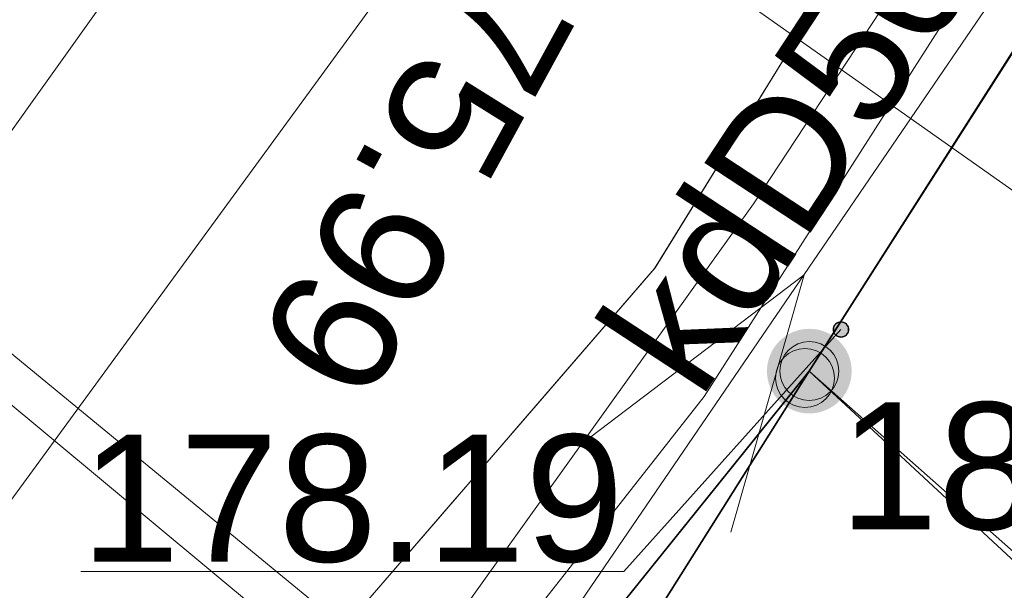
# Model space of a CAD drawing. Header units: millimetres. Extents: x 6505374 to 6517269, y 5595210 to 5612711.
# Tile 125 of 256: x 6513704.75 to 6513710.56, y 5608886.82 to 5608890.19. Entities that reach past the tile are written whole.
import ezdxf
from ezdxf.enums import TextEntityAlignment as Align

# ---------------------------------------------------------------- set-up
doc = ezdxf.new("R2010")
doc.units = ezdxf.units.MM
for name, pattern in [('ACAD_ISO02W100', [15, 12, -3]), ('BUUT04', [200000, 0, -100000, 0, -100000]), ('EGBK02', [4, 1.5, -0.5, 1.5, -0.5]), ('EGBU01', [2, 0.5, -0.5, 0.5, -0.5]), ('OTKJ_A05', [2, 1.5, -0.5])]:
    doc.linetypes.add(name, pattern=pattern)
for name, color, linetype, lineweight in [('Działki', 18, 'Continuous', 0), ('isa_V10520003E16E075_TUsr', 7, 'Continuous', 25), ('isa_V10520003E16E075_TUsr_19165818BF56C1D4', 5, 'OTKJ_A05', 25), ('Komunikacja (linie)', 18, 'Continuous', 0), ('Komunikacja (obszary)', 18, 'Continuous', 0), ('Ogrodzenia', 18, 'Continuous', 0), ('Pikiety', 18, 'Continuous', 0), ('Przewody elektroenergetyczne', 1, 'Continuous', 0), ('Przewody wodociągowe', 5, 'Continuous', 0), ('Punkty graniczne', 18, 'Continuous', 0), ('Punkty graniczne - numery', 7, 'Continuous', 0), ('Punkty o określonej wysokości', 1, 'Continuous', 0), ('Symbole liniowe', 1, 'Continuous', 0)]:
    doc.layers.add(name, color=color, linetype=linetype, lineweight=lineweight)
for name, color, linetype, lineweight, true_color in [('Kontury klasyfikacyjne', 82, 'Continuous', 0, 0x24bc24), ('Przewody kanalizacyjne', 36, 'Continuous', 0, 0x803300), ('Przewody telekomunikacyjne', 30, 'Continuous', 0, 0xff9100), ('Użytki gruntowe', 96, 'Continuous', 0, 0x008000)]:
    doc.layers.add(name, color=color, linetype=linetype, lineweight=lineweight, true_color=true_color)
doc.styles.add('DOMYSLNA_CZCIONKA', font='arial.ttf')

# ---------------------------------------------------------------- blocks, each defined once
blk = doc.blocks.new('EGPG_PNS05')
at = {"linetype": 'ACAD_ISO02W100', "lineweight": 50, "true_color": 0xffffff}
h = blk.add_hatch(color=7, dxfattribs=at)
h.dxf.hatch_style = 1
h.paths.add_polyline_path([(-0.5, 0, 1), (0.5, 0, 1)])
at = {"linetype": 'ACAD_ISO02W100', "lineweight": 50, "true_color": 0x000000}
h = blk.add_hatch(color=18, dxfattribs=at)
h.dxf.hatch_style = 1
h.paths.add_polyline_path([(-0.09, 0, 1), (0.09, 0, 1)])
blk = doc.blocks.new('OTOO_L05')
at = {"linetype": 'BUUT04', "lineweight": 18, "true_color": 0x000000}
h = blk.add_hatch(color=18, dxfattribs=at)
h.dxf.hatch_style = 1
h.paths.add_polyline_path([(-0.58, 0, 1), (0.58, 0, 1)])
at = {"color": 18, "true_color": 0x0a0909}
blk.add_circle((0, 0), 0.58, dxfattribs=at)
blk = doc.blocks.new('OTRS_P05')
at = {"layer": 'isa_V10520003E16E075_TUsr', "true_color": 0x0a0909, "transparency": 33554687}
h = blk.add_hatch(color=18, dxfattribs=at)
h.dxf.hatch_style = 1
h.paths.add_polyline_path([(0.09, 0, 1), (-0.09, 0, 1)])
at = {"layer": 'isa_V10520003E16E075_TUsr', "color": 18, "true_color": 0x0a0909}
blk.add_lwpolyline([(0.09, 0, 1), (-0.09, 0, 1)], format="xyb", close=True, dxfattribs=at)
at = {"layer": 'isa_V10520003E16E075_TUsr_19165818BF56C1D4', "color": 18, "true_color": 0x0a0909}
blk.add_circle((0, 0), 0.09, dxfattribs=at)

msp = doc.modelspace()

# ---------------------------------------------------------------- linework, layer by layer
at = {"layer": 'Działki', "color": 18, "linetype": 'Continuous', "lineweight": 25, "true_color": 0x000000, "flags": 128}
msp.add_lwpolyline([(6513622.9656, 5608809.8316), (6513664.703, 5608840.3867), (6513689.38, 5608863.33), (6513691.94, 5608866.97), (6513698.77, 5608874.88), (6513709.41, 5608888.11), (6513723.5081, 5608910.2019), (6513728.405, 5608916.3594), (6513755.4757, 5608960.496), (6513752.5799, 5608969.0493), (6513746.0475, 5608963.7667), (6513741.0079, 5608954.6266), (6513725.451, 5608927.7842), (6513720.2949, 5608919.1763), (6513708.89, 5608894.18), (6513700.3362, 5608888.8574), (6513675.328, 5608862.569), (6513647.4649, 5608839.5014), (6513645.2696, 5608838.0314), (6513628.9908, 5608826.034)], dxfattribs=at)
for points in [[(6513709.41, 5608888.11), (6513725.71, 5608873.69), (6513730.72, 5608881.73), (6513735.09, 5608888.74), (6513738.9882, 5608901.1421), (6513723.5081, 5608910.2019), (6513709.41, 5608888.11)], [(6513698.77, 5608874.88), (6513711.09, 5608862.28), (6513725.71, 5608873.69), (6513709.41, 5608888.11), (6513698.77, 5608874.88)]]:
    msp.add_lwpolyline(points, close=True, dxfattribs=at)
at = {"layer": 'Komunikacja (linie)', "color": 18, "linetype": 'Continuous', "lineweight": 18, "true_color": 0x000000, "flags": 128}
msp.add_lwpolyline([(6513524.2128, 5608738.5505), (6513532.19, 5608743.9), (6513550.33, 5608755.9), (6513559.4, 5608762.49), (6513572.35, 5608772.18), (6513588.76, 5608784.7), (6513601.3402, 5608794.5359), (6513605.95, 5608798.14), (6513617.7, 5608808.92), (6513643.89, 5608829.06), (6513662.29, 5608843.53), (6513678.92, 5608857.43), (6513690.43, 5608867.82), (6513708.5, 5608888.72), (6513716.31, 5608901.39), (6513752.19, 5608959.04), (6513754.76, 5608962.59), (6513759.04, 5608966.97), (6513775.6, 5608983.38)], dxfattribs=at)
at = {"layer": 'Komunikacja (obszary)', "color": 18, "linetype": 'OTKJ_A05', "lineweight": 18, "true_color": 0x000000, "flags": 128}
msp.add_lwpolyline([(6513380.66, 5608706.23), (6513386.09, 5608700.49), (6513416.6, 5608701.99), (6513421.58, 5608702.29), (6513423.62, 5608702.5), (6513444.65, 5608706.77), (6513463.87, 5608711.04), (6513464.51, 5608709.41), (6513465.2815, 5608709.3761), (6513465.6281, 5608707.7724), (6513468.9345, 5608685.0408), (6513473.0317, 5608658.9962), (6513477.1661, 5608636.3056), (6513480.0248, 5608618.9814), (6513493.2773, 5608531.4461), (6513493.9187, 5608527.5723), (6513497.4307, 5608506.4932), (6513500.2177, 5608491.0132), (6513502.2192, 5608480.423), (6513510.0473, 5608450.9669), (6513511.3653, 5608444.3199), (6513514.5829, 5608430.1573), (6513517.03, 5608417.07), (6513520.47, 5608418.05), (6513517.6232, 5608428.9159), (6513511.992, 5608452.5874), (6513509.9212, 5608461.7), (6513503.714, 5608485.9715), (6513501.4844, 5608498.7659), (6513498.8749, 5608512.5484), (6513496.493, 5608527.3128), (6513482.5735, 5608618.9125), (6513477.4072, 5608649.2213), (6513471.2421, 5608687.7961), (6513468.1079, 5608709.4256), (6513468.51, 5608710.55), (6513468.77, 5608711.83), (6513469.18, 5608712.44), (6513469.78, 5608712.72), (6513477.14, 5608714.88), (6513488.92, 5608718.62), (6513504.11, 5608724.76), (6513515.37, 5608730.62), (6513523.9194, 5608738.2874), (6513532.1945, 5608743.9045), (6513550.33, 5608755.9), (6513559.4, 5608762.49), (6513572.35, 5608772.18), (6513588.76, 5608784.7), (6513601.3402, 5608794.5359), (6513605.95, 5608798.14), (6513617.6991, 5608808.9199), (6513643.8904, 5608829.0575), (6513662.2949, 5608843.5287), (6513678.9181, 5608857.4342), (6513690.4256, 5608867.822), (6513708.4967, 5608888.7154), (6513716.3073, 5608901.3931), (6513752.1936, 5608959.0378), (6513754.7602, 5608962.587), (6513759.0405, 5608966.9701), (6513775.5974, 5608983.3805), (6513772.032, 5608985.9588), (6513755.151, 5608969.7828), (6513747.7496, 5608962.449), (6513735.82, 5608943.739), (6513731.211, 5608936.031), (6513712.823, 5608903.9129), (6513704.6434, 5608891.7488), (6513686.212, 5608870.8691), (6513676.3504, 5608861.3801), (6513648.0058, 5608838.5161), (6513614.6176, 5608813.1085), (6513601.92, 5608803.07), (6513601.7088, 5608802.9074), (6513585.1, 5608790.12), (6513568.49, 5608777.51), (6513555.85, 5608767.95), (6513546.8457, 5608761.1785), (6513529.2314, 5608747.9321), (6513520.4427, 5608742.3219), (6513511.99, 5608736.34), (6513501.66, 5608730.4), (6513486.92, 5608725.27), (6513475.24, 5608721.37), (6513465.63, 5608718.18), (6513461.67, 5608717.24), (6513443.24, 5608712.94), (6513424.84, 5608708.5), (6513404.31, 5608706.99), (6513380.66, 5608706.23)], close=True, dxfattribs=at)
at = {"layer": 'Komunikacja (obszary)', "color": 7, "linetype": 'Continuous', "lineweight": 18, "true_color": 0xffffff, "flags": 128}
msp.add_lwpolyline([(6513643.8904, 5608829.0575), (6513662.2949, 5608843.5287), (6513678.9181, 5608857.4342), (6513690.4256, 5608867.822), (6513708.4967, 5608888.7154), (6513716.3073, 5608901.3931), (6513752.1936, 5608959.0378), (6513754.7602, 5608962.587), (6513759.0405, 5608966.9701), (6513775.5974, 5608983.3805), (6513772.032, 5608985.9588), (6513755.151, 5608969.7828), (6513747.7496, 5608962.449), (6513735.82, 5608943.739), (6513731.211, 5608936.031), (6513712.823, 5608903.9129), (6513704.6434, 5608891.7488), (6513686.212, 5608870.8691), (6513676.3504, 5608861.3801), (6513648.0058, 5608838.5161), (6513614.6176, 5608813.1085)], dxfattribs=at)
at = {"layer": 'Kontury klasyfikacyjne', "color": 82, "linetype": 'EGBK02', "lineweight": 18, "true_color": 0x24bc24, "flags": 128}
msp.add_lwpolyline([(6513728.405, 5608916.3594), (6513723.5081, 5608910.2019), (6513709.41, 5608888.11), (6513698.77, 5608874.88), (6513691.94, 5608866.97), (6513701.66, 5608855.12), (6513711.09, 5608862.28), (6513725.71, 5608873.69), (6513730.72, 5608881.73), (6513735.09, 5608888.74), (6513750.3861, 5608871.9768), (6513754.2898, 5608864.4053), (6513754.6305, 5608864.5909), (6513758.29, 5608866.39), (6513764.2611, 5608870.1252), (6513765.8955, 5608871.0466), (6513767.47, 5608868.0535), (6513769.5878, 5608869.1696), (6513767.9795, 5608872.2214), (6513770.6156, 5608873.7282), (6513781.3696, 5608855.996), (6513804.0886, 5608874.3155), (6513799.5138, 5608896.1205), (6513791.39, 5608894.48), (6513778.37, 5608912.46), (6513771.44, 5608922.03), (6513760.23, 5608931.63), (6513768.11, 5608939.93), (6513784.59, 5608952.83), (6513787.1572, 5608956.3216), (6513786.6551, 5608977.8483), (6513780.1034, 5608981.7791), (6513777.2285, 5608982.0857), (6513764.5392, 5608969.4834), (6513755.4757, 5608960.496), (6513745.6118, 5608944.4136), (6513728.405, 5608916.3594)], close=True, dxfattribs=at)
at = {"layer": 'Kontury klasyfikacyjne', "color": 7, "linetype": 'Continuous', "lineweight": 18, "true_color": 0xffffff, "flags": 128}
msp.add_lwpolyline([(6513745.6118, 5608944.4136), (6513728.405, 5608916.3594), (6513728.405, 5608916.3594), (6513723.5081, 5608910.2019), (6513709.41, 5608888.11), (6513698.77, 5608874.88), (6513691.94, 5608866.97), (6513701.66, 5608855.12), (6513711.09, 5608862.28), (6513725.71, 5608873.69), (6513730.72, 5608881.73), (6513735.09, 5608888.74), (6513750.3861, 5608871.9768)], dxfattribs=at)
at = {"layer": 'Ogrodzenia', "color": 18, "linetype": 'Continuous', "lineweight": 35, "true_color": 0x000000, "flags": 128}
for points in [[(6513709.41, 5608888.11), (6513723.57, 5608910.35), (6513728.2, 5608915.97)], [(6513704.81, 5608882.15), (6513706.41, 5608884.05), (6513707.96, 5608885.81), (6513709.41, 5608888.11)], [(6513718.16, 5608879.99), (6513709.41, 5608888.11)]]:
    msp.add_lwpolyline(points, dxfattribs=at)
at = {"layer": 'Pikiety', "color": 18, "linetype": 'Continuous', "lineweight": 0, "true_color": 0x000000, "flags": 128}
msp.add_lwpolyline([(6513705.1103, 5608886.9272), (6513708.3149, 5608886.9272), (6513709.5968, 5608888.3557)], dxfattribs=at)
at = {"layer": 'Przewody elektroenergetyczne', "color": 1, "linetype": 'Continuous', "lineweight": 18, "true_color": 0xff0000, "flags": 128}
msp.add_lwpolyline([(6513681.9989, 5608858.1385), (6513706.56, 5608884.55), (6513727.7714, 5608915.6246)], dxfattribs=at)
at = {"layer": 'Przewody kanalizacyjne', "color": 36, "linetype": 'Continuous', "lineweight": 18, "true_color": 0x803300, "flags": 128}
for points in [[(6513502.48, 5608727.27), (6513519.58, 5608737.33), (6513541.65, 5608752.09), (6513559.46, 5608765.12), (6513594.16, 5608791.96), (6513621.58, 5608813.06), (6513655.43, 5608840.86), (6513686.09, 5608867.15), (6513698.3, 5608880.56), (6513722.77, 5608914.85), (6513752.58, 5608963.42), (6513780.28, 5608989.38), (6513816.35, 5609027.91), (6513853.06, 5609068.02), (6513886.07, 5609104.94)], [(6513707.0037, 5608981.233), (6513684.922, 5608959.7), (6513668.637, 5608935.721), (6513681.183, 5608919.923), (6513692.887, 5608902.909), (6513699.6212, 5608893.3331), (6513703.0123, 5608889.3117), (6513706.9137, 5608886.0706)], [(6513655.74, 5608839.09), (6513686.81, 5608866.25), (6513699.12, 5608879.71), (6513707.59, 5608891.31), (6513714.09, 5608900.55), (6513723.48, 5608913.28), (6513726.62, 5608918.75), (6513737.36, 5608936.96), (6513753.44, 5608963.09)], [(6513751.3756, 5608957.2443), (6513750.6519, 5608955.78), (6513740.5536, 5608938.3099), (6513732.5927, 5608924.896), (6513709.0804, 5608889.0974), (6513706.9137, 5608886.0706), (6513699.0494, 5608877.2487), (6513689.052, 5608864.8614), (6513681.0407, 5608855.3521), (6513673.8036, 5608849.9832), (6513654.2801, 5608834.701), (6513653.7247, 5608834.1877)], [(6513707.59, 5608891.31), (6513712.08, 5608888.14)]]:
    msp.add_lwpolyline(points, dxfattribs=at)
at = {"layer": 'Przewody telekomunikacyjne', "color": 30, "linetype": 'Continuous', "lineweight": 18, "true_color": 0xff9100, "flags": 128}
msp.add_lwpolyline([(6513745.19, 5608961.42), (6513738.24, 5608950.07), (6513726.73, 5608930.77), (6513723.02, 5608924.85), (6513730.4, 5608920.26), (6513722.98, 5608910.15), (6513720.39, 5608906.08), (6513718.22, 5608902.73), (6513708.79, 5608887.96), (6513705.96, 5608884.36), (6513704.66, 5608882.87), (6513699.68, 5608887.34), (6513694.51, 5608881.38), (6513675.17, 5608861.7), (6513671.46, 5608858.69), (6513667.12, 5608855.26), (6513661, 5608850.14), (6513647.81, 5608839.28), (6513644.98, 5608837.01), (6513634.55, 5608829.45)], dxfattribs=at)
at = {"layer": 'Przewody wodociągowe', "color": 5, "linetype": 'Continuous', "lineweight": 18, "true_color": 0x0000ff, "flags": 128}
msp.add_lwpolyline([(6513702.54, 5608889.99), (6513709.36, 5608884.38), (6513710.4976, 5608873.1271)], dxfattribs=at)
at = {"layer": 'Punkty graniczne - numery'}
msp.add_point((6513709.41, 5608888.11), dxfattribs=at)
at = {"layer": 'Symbole liniowe', "color": 1, "linetype": 'Continuous', "lineweight": 18, "true_color": 0xff0000, "flags": 128}
msp.add_lwpolyline([(6513708.9462, 5608887.1589), (6513709.3789, 5608888.6796), (6513708.1202, 5608887.7226)], dxfattribs=at)
at = {"layer": 'Użytki gruntowe', "color": 96, "linetype": 'EGBU01', "lineweight": 18, "true_color": 0x008000, "flags": 128}
for points in [[(6514018.346, 5608437.7503), (6513994.1752, 5608436.1452), (6513968.8582, 5608431.9835), (6513947.4182, 5608428.1456), (6513922.0751, 5608424.2842), (6513899.4121, 5608419.8087), (6513877.3659, 5608416.026), (6513875.3605, 5608415.6821), (6513873.2729, 5608415.3298), (6513852.6354, 5608411.8054), (6513848.2625, 5608410.9811), (6513830.6935, 5608408.0585), (6513829.38, 5608407.84), (6513825.94, 5608407.17), (6513806.5888, 5608403.3929), (6513787.1025, 5608399.8545), (6513765.3417, 5608396.308), (6513757.5419, 5608434.3528), (6513754.5344, 5608433.9571), (6513762.6068, 5608395.8365), (6513744.8254, 5608392.7969), (6513732.0216, 5608390.2283), (6513728.4287, 5608389.5042), (6513718.8357, 5608387.8651), (6513696.39, 5608384.03), (6513668.15, 5608379.13), (6513648.46, 5608375.59), (6513640.95, 5608374.29), (6513635.1254, 5608372.8464), (6513619.1817, 5608369.9841), (6513613.609, 5608371.5349), (6513580.0835, 5608380.6479), (6513552.3615, 5608388.8159), (6513525.84, 5608397.69), (6513519.67, 5608426.09), (6513519.1173, 5608428.1639), (6513507.3066, 5608472.4788), (6513505.47, 5608479.37), (6513505.13, 5608480.66), (6513503.99, 5608486.42), (6513497.9993, 5608523.4923), (6513494.07, 5608523.34), (6513497.7912, 5608499.7396), (6513500.91, 5608479.96), (6513502.8991, 5608472.4898), (6513509.95, 5608446.01), (6513513.88, 5608431.27), (6513518.5, 5608400.24), (6513517.41, 5608400.6), (6513513.89, 5608401.76), (6513492.3, 5608408.18), (6513485.4188, 5608410.2229), (6513459.5792, 5608417.8941), (6513432.87, 5608425.55), (6513425.2, 5608427.78), (6513406.87, 5608433.38), (6513384.7202, 5608440.1881), (6513378.7428, 5608465.8393), (6513374.2674, 5608484.3671), (6513369.7166, 5608503.207), (6513365.8622, 5608518.6405), (6513360.4833, 5608540.1784), (6513360.0052, 5608540.0319), (6513364.3904, 5608519.4121), (6513368.5555, 5608499.8275), (6513372.163, 5608483.9751), (6513374.5344, 5608473.5543), (6513381.8518, 5608441.4001), (6513363.9139, 5608446.6736), (6513335.5713, 5608457.198), (6513325.4858, 5608460.8407), (6513321.5565, 5608463.1219), (6513312.5918, 5608470.6748), (6513289.1368, 5608497.6919), (6513301.9632, 5608517.3326), (6513305.0297, 5608526.5284), (6513305.3948, 5608528.784), (6513310.5348, 5608560.5432), (6513310.7643, 5608568.1467), (6513310.6455, 5608602.1109), (6513311.1229, 5608610.2331), (6513311.1096, 5608630.4177), (6513311.3345, 5608637.6009), (6513312.0018, 5608658.9091), (6513314.5117, 5608669.0781), (6513318.934, 5608676.146), (6513323.2459, 5608679.6575), (6513328.3228, 5608681.6474), (6513346.6461, 5608688.2469), (6513362.735, 5608694.0453), (6513386.2616, 5608699.5171), (6513394.3831, 5608699.8907), (6513404.2634, 5608700.3144), (6513422.98, 5608701.38), (6513447.2381, 5608706.0114), (6513465.72, 5608709.54), (6513467.74, 5608692.38), (6513468.54, 5608683.0401), (6513469.03, 5608677.32), (6513471.5, 5608662.9), (6513472.0862, 5608659.4785), (6513474.1095, 5608647.668), (6513476.84, 5608631.73), (6513480.4484, 5608609.3259), (6513484.31, 5608585.35), (6513493.45, 5608527.29), (6513497.5662, 5608527.2006), (6513481.0259, 5608630.8223), (6513476.8053, 5608657.5426), (6513475.5017, 5608665.7956), (6513474.9831, 5608669.0785), (6513473.7254, 5608676.9547), (6513468.7513, 5608710.374), (6513481.4615, 5608714.1749), (6513491.9998, 5608717.3249), (6513507.0021, 5608724.1256), (6513514.5872, 5608728.9587), (6513534.1123, 5608741.3998), (6513565.7808, 5608762.9586), (6513594.6597, 5608786.9092), (6513604.3025, 5608794.8977), (6513622.9656, 5608809.8316), (6513664.703, 5608840.3867), (6513689.38, 5608863.33), (6513691.94, 5608866.97), (6513698.77, 5608874.88), (6513709.41, 5608888.11), (6513723.5081, 5608910.2019), (6513728.405, 5608916.3594), (6513745.6118, 5608944.4136), (6513755.4757, 5608960.496), (6513764.5392, 5608969.4834), (6513777.2285, 5608982.0857), (6513780.1034, 5608981.7791), (6513786.6551, 5608977.8483), (6513800.47, 5608969.56), (6513826.2946, 5608952.7795), (6513828.71, 5608951.21), (6513831.64, 5608949.31), (6513834.1, 5608947.72), (6513846.72, 5608939.05), (6513865.9, 5608919.21), (6513894.65, 5608884.75), (6513916.95, 5608858.11), (6513927.46, 5608845.65), (6513939.13, 5608832.1), (6513941.31, 5608829.33), (6513953.42, 5608812.79), (6513962.5459, 5608797.9265), (6513962.5898, 5608797.855), (6513973.4599, 5608780.1505), (6513975.7359, 5608774.8451), (6513980.781, 5608763.0841), (6513991.4714, 5608739.2324), (6513992.3146, 5608737.0812), (6513998.1517, 5608715.6974), (6514000.0491, 5608708.7463), (6513999.5728, 5608696.2233), (6514002.3403, 5608671.1064), (6514002.4856, 5608669.7874), (6514004.7448, 5608649.244), (6514005.871, 5608635.1386), (6514006.12, 5608632.02), (6514010.64, 5608593.16), (6514011.346, 5608586.6596), (6514014.79, 5608554.95), (6514016.68, 5608537.5), (6514016.08, 5608505.5), (6514017.0394, 5608468.6099), (6514019.5833, 5608441.4434), (6514018.346, 5608437.7503)], [(6513728.405, 5608916.3594), (6513723.5081, 5608910.2019), (6513709.41, 5608888.11), (6513698.77, 5608874.88), (6513691.94, 5608866.97), (6513689.38, 5608863.33), (6513697.2, 5608852.1), (6513708.8268, 5608828.022), (6513710.0576, 5608822.0302), (6513713.1022, 5608807.2087), (6513719.5555, 5608775.7927), (6513745.3975, 5608781.8556), (6513738.6553, 5608812.7813), (6513749.3208, 5608815.7704), (6513741.1114, 5608836.1644), (6513734.3372, 5608852.9929), (6513754.2898, 5608864.4053), (6513754.6305, 5608864.5909), (6513758.29, 5608866.39), (6513764.2611, 5608870.1252), (6513765.8955, 5608871.0466), (6513767.47, 5608868.0535), (6513769.5878, 5608869.1696), (6513767.9795, 5608872.2214), (6513770.6156, 5608873.7282), (6513755.1102, 5608899.2949), (6513738.5368, 5608909.8852), (6513758.4605, 5608933.1233), (6513760.23, 5608931.63), (6513768.11, 5608939.93), (6513784.59, 5608952.83), (6513796.4218, 5608944.4717), (6513798.8432, 5608942.7012), (6513801.13, 5608945.19), (6513814.75, 5608935.85), (6513820.49, 5608944.09), (6513826.2946, 5608952.7795), (6513800.47, 5608969.56), (6513786.6551, 5608977.8483), (6513780.1034, 5608981.7791), (6513777.2285, 5608982.0857), (6513764.5392, 5608969.4834), (6513755.4757, 5608960.496), (6513745.6118, 5608944.4136), (6513728.405, 5608916.3594)]]:
    msp.add_lwpolyline(points, close=True, dxfattribs=at)
at = {"layer": 'Użytki gruntowe', "color": 7, "linetype": 'Continuous', "lineweight": 18, "true_color": 0xffffff, "flags": 128}
for points in [[(6513622.9656, 5608809.8316), (6513664.703, 5608840.3867), (6513689.38, 5608863.33), (6513691.94, 5608866.97), (6513698.77, 5608874.88), (6513709.41, 5608888.11), (6513723.5081, 5608910.2019), (6513728.405, 5608916.3594), (6513745.6118, 5608944.4136), (6513755.4757, 5608960.496), (6513764.5392, 5608969.4834), (6513777.2285, 5608982.0857), (6513780.1034, 5608981.7791), (6513786.6551, 5608977.8483), (6513800.47, 5608969.56), (6513826.2946, 5608952.7795), (6513828.71, 5608951.21), (6513831.64, 5608949.31), (6513834.1, 5608947.72), (6513846.72, 5608939.05)], [(6513745.6118, 5608944.4136), (6513728.405, 5608916.3594), (6513728.405, 5608916.3594), (6513723.5081, 5608910.2019), (6513709.41, 5608888.11), (6513698.77, 5608874.88), (6513691.94, 5608866.97), (6513689.38, 5608863.33), (6513697.2, 5608852.1), (6513708.8268, 5608828.022)]]:
    msp.add_lwpolyline(points, dxfattribs=at)

# ---------------------------------------------------------------- block references
at = {"layer": 'Ogrodzenia', "color": 18, "true_color": 0x000000, "xscale": 0.3, "yscale": 0.3, "zscale": 0.3}
for p, rotation in [((6513709.41, 5608888.11), 57.51547380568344), ((6513709.3844, 5608888.0693), 57.77124256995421)]:
    msp.add_blockref('OTOO_L05', p, dxfattribs=dict(at, rotation=rotation))
at = {"layer": 'Pikiety', "color": 18, "true_color": 0x000000, "xscale": 0.5, "yscale": 0.5, "zscale": 0.5}
msp.add_blockref('OTRS_P05', (6513709.5968, 5608888.3557), dxfattribs=at)
at = {"layer": 'Punkty graniczne', "color": 18, "true_color": 0x000000, "xscale": 0.5, "yscale": 0.5, "zscale": 0.5}
msp.add_blockref('EGPG_PNS05', (6513709.41, 5608888.11), dxfattribs=at)

# ---------------------------------------------------------------- texts
at = {"layer": 'Pikiety', "color": 18, "true_color": 0x0a0909, "style": 'DOMYSLNA_CZCIONKA'}
msp.add_text('178.19', height=0.75, dxfattribs=at).set_placement((6513706.7126, 5608887.3601), align=Align.MIDDLE_CENTER)
at = {"layer": 'Przewody kanalizacyjne', "color": 36, "true_color": 0x803300, "style": 'DOMYSLNA_CZCIONKA'}
msp.add_text('kdD500', height=0.75, rotation=56.70334, dxfattribs=at).set_placement((6513709.4408, 5608889.6462), align=Align.MIDDLE_CENTER)
at = {"layer": 'Punkty graniczne - numery', "color": 96, "true_color": 0x008000, "style": 'DOMYSLNA_CZCIONKA'}
msp.add_text('1896', height=0.75, dxfattribs=at).set_placement((6513710.7522, 5608887.5503), align=Align.MIDDLE_CENTER)
at = {"layer": 'Punkty o określonej wysokości', "color": 36, "true_color": 0x803300, "style": 'DOMYSLNA_CZCIONKA'}
msp.add_text('175.99', height=0.75, rotation=-118.6, dxfattribs=at).set_placement((6513707.2298, 5608889.4801), align=Align.MIDDLE_CENTER)

doc.saveas('drawing.dxf')
